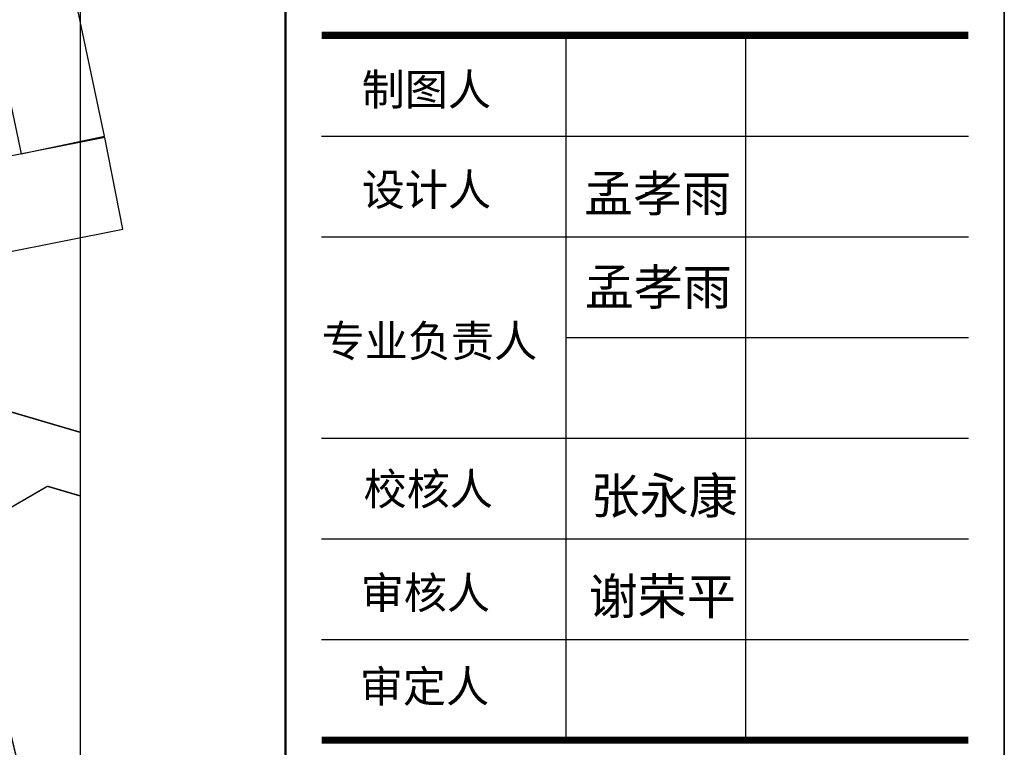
# Model space of a CAD drawing. Extents: x 475446 to 490894, y 3788879 to 3821323.
# Tile 63 of 75: x 484698 to 484767, y 3818641 to 3818691. Entities that reach past the tile are written whole.
import ezdxf
from ezdxf.enums import TextEntityAlignment as Align

# ---------------------------------------------------------------- set-up
doc = ezdxf.new("R2010")
doc.units = 0
doc.header["$LTSCALE"] = 0.5
doc.linetypes.add('X3', pattern=[5, 4, -1])
doc.layers.get('0').update_dxf_attribs({"linetype": 'CONTINUOUS'})
for name, color, linetype in [('DLSS', 4, 'CONTINUOUS'), ('JMD', 6, 'CONTINUOUS'), ('TK-PUBLIC', 7, 'CONTINUOUS')]:
    doc.layers.add(name, color=color, linetype=linetype)
doc.styles.add('新标识1', font='simhei_0.ttf')
doc.styles.add('新标识3', font='NSimSun.ttf')

msp = doc.modelspace()

# ---------------------------------------------------------------- linework, layer by layer
for p, q in [((484736.422, 3818690.208), (484736.422, 3818641.208)), ((484748.922, 3818690.208), (484748.922, 3818641.208))]:
    msp.add_line(p, q)
at = {"linetype": 'Continuous'}
msp.add_lwpolyline([(484702.618, 3818840.208), (484702.618, 3818563.208), (484384.205, 3818563.208), (484384.205, 3818840.208)], dxfattribs=at)
at = {"layer": 'DLSS', "linetype": 'Continuous', "const_width": 0.1, "elevation": 26.096, "flags": 128}
msp.add_lwpolyline([(484702.618, 3818662.618), (484697.076, 3818664.248), (484693.223, 3818666.618), (484688.332, 3818672.395), (484682.553, 3818680.394), (484671.735, 3818695.948), (484667.006, 3818702.272), (484655.396, 3818744.178), (484640.388, 3818799.262), (484632.461, 3818840.208)], dxfattribs=at)
at = {"layer": 'DLSS', "linetype": 'Continuous', "const_width": 0.1, "flags": 128}
msp.add_lwpolyline([(484705.082, 3818611.871), (484699.84, 3818633.151), (484696.479, 3818647.121), (484695.826, 3818650.443), (484696.227, 3818654.8), (484697.653, 3818657.297), (484700.352, 3818658.862)], dxfattribs=at)
at = {"layer": 'DLSS', "linetype": 'X3', "const_width": 0.1, "elevation": 26.096, "flags": 128}
msp.add_lwpolyline([(484702.618, 3818658.196), (484700.352, 3818658.862)], dxfattribs=at)
at = {"layer": 'JMD', "linetype": 'Continuous', "flags": 128}
for points in [[(484695.641, 3818695.574), (484698.52, 3818681.969), (484704.324, 3818683.197), (484701.445, 3818696.803)], [(484692.974, 3818674.244), (484705.599, 3818676.733), (484704.341, 3818683.116), (484691.716, 3818680.627)]]:
    msp.add_lwpolyline(points, close=True, dxfattribs=at)
at = {"layer": 'TK-PUBLIC', "color": 3}
for p, q in [((484766.922, 3818553.208), (484766.922, 3818850.208)), ((484766.922, 3818850.208), (484766.922, 3818553.208))]:
    msp.add_line(p, q, dxfattribs=at)
at = {"layer": 'TK-PUBLIC', "color": 5, "lineweight": 50}
msp.add_line((484716.922, 3818563.208), (484716.922, 3818840.208), dxfattribs=at)
at = {"layer": 'TK-PUBLIC'}
for p, q in [((484719.422, 3818683.208), (484764.422, 3818683.208)), ((484719.422, 3818676.208), (484764.422, 3818676.208)), ((484736.422, 3818669.208), (484764.422, 3818669.208)), ((484719.422, 3818662.208), (484764.422, 3818662.208)), ((484719.422, 3818655.208), (484764.422, 3818655.208)), ((484719.422, 3818648.208), (484764.422, 3818648.208))]:
    msp.add_line(p, q, dxfattribs=at)
at = {"layer": 'TK-PUBLIC', "const_width": 0.5}
for points in [[(484719.422, 3818690.208), (484764.422, 3818690.208)], [(484719.422, 3818641.208), (484764.422, 3818641.208)]]:
    msp.add_lwpolyline(points, dxfattribs=at)

# ---------------------------------------------------------------- texts
at = {"layer": 'TK-PUBLIC', "style": '新标识1'}
for s, p in [('制图人', (484722.212, 3818685.347)), ('设计人', (484722.212, 3818678.38)), ('专业负责人', (484719.422, 3818667.86)), ('校核人', (484722.343, 3818657.573)), ('审核人', (484722.14, 3818650.35)), ('审定人', (484722.076, 3818643.847))]:
    msp.add_text(s, height=2.2, dxfattribs=at).set_placement(p)
at = {"layer": 'TK-PUBLIC', "color": 111, "style": '新标识3'}
for s, p in [('孟孝雨', (484737.682, 3818677.208)), ('孟孝雨', (484737.732, 3818670.708)), ('张永康', (484738.142, 3818656.208)), ('谢荣平', (484738.002, 3818649.208))]:
    msp.add_text(s, height=2.5, dxfattribs=at).set_placement(p, align=Align.BOTTOM_LEFT)

doc.saveas('drawing.dxf')
